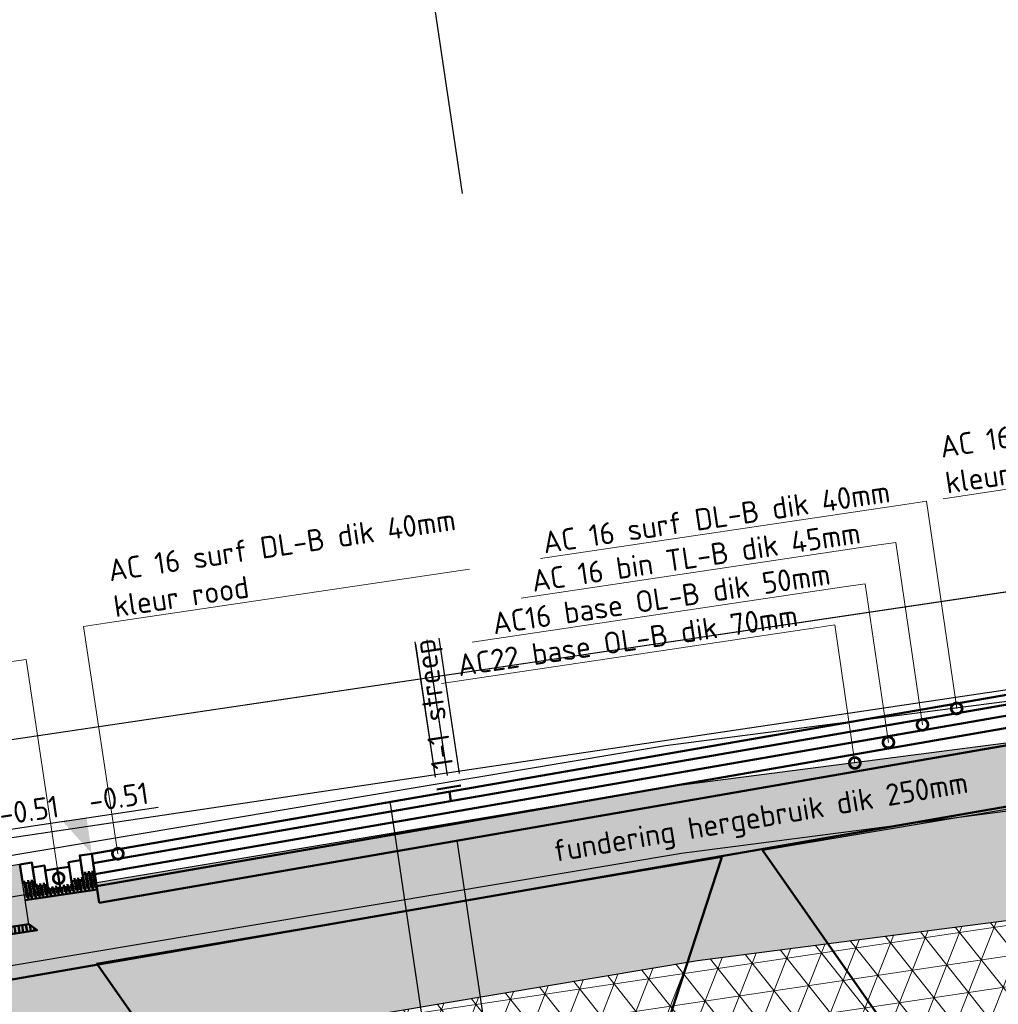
# Model space of a CAD drawing. Header units: metres. Extents: x 133846 to 269924, y 465764 to 933292.
# Tile 49 of 56: x 133859.72 to 133863.76, y 465880.77 to 465884.84. Entities that reach past the tile are written whole.
import ezdxf
from ezdxf import colors
from ezdxf.entities.mleader import LeaderData, LeaderLine
from ezdxf.math import Vec2, Vec3

# ---------------------------------------------------------------- set-up
doc = ezdxf.new("R2010")
doc.units = ezdxf.units.M
doc.linetypes.add('AL-NAP_LIJN', pattern=[15.25, 12, -1.5, 0.25, -1.5])
for name, color, linetype, lineweight in [('B-WE-GW-GROND-AD-50', 253, 'Continuous', 18), ('B-WE-MO-BODEM-AD-50', 253, 'Continuous', 18), ('B-WE-VH-VERHARDING-GD', 253, 'Continuous', 25), ('B-WE-VH-VERHARDING_FUNDERING-AD-50', 253, 'Continuous', 18), ('N-WE-GW-SLEUF-GD', 90, 'Continuous', 50), ('N-WE-KL-ET_LS_OV_LICHTMAST-S', 190, 'Continuous', 25), ('N-WE-VH-KANTOPSLUITING_OPSLUITBAND-SD', 150, 'Continuous', 25), ('N-WE-VH-VERHARDING-GD', 7, 'Continuous', 50), ('N-WE-VH-VERHARDING-T18', 10, 'Continuous', 18), ('X-XX-AL-NAP-GD', 7, 'AL-NAP_LIJN', 25), ('X-XX-AL-PEILMAAT-SD', 7, 'Continuous', 25)]:
    doc.layers.add(name, color=color, linetype=linetype, lineweight=lineweight)
doc.layers.add('X-XX-AL-HULPLIJN-GD', color=30, linetype='Continuous', lineweight=25, plot=False)
doc.styles.add('NLCS-ISO', font='NLCS-ISO.ttf')
doc.styles.add('NLCS-ISO-M50-T18', font='NLCS-ISO.ttf', dxfattribs={"height": 0.09000000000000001})
doc.dimstyles.new('NLCS-M50-T18-SCHRAP_L2_H2', dxfattribs={"dimscale": 0.05, "dimtxt": 2.5, "dimasz": 1.008, "dimexe": 2, "dimexo": 2, "dimgap": 0.7, "dimtad": 1, "dimzin": 0, "dimdsep": 46, "dimtxsty": 'NLCS-ISO-M50-T18', "dimblk": 'OBLIQUE', "dimcen": 0, "dimdle": 2, "dimclrd": 256, "dimclre": 256, "dimclrt": 10, "dimazin": 0, "dimtfac": 1, "dimtdec": 3, "dimtofl": 0, "dimtmove": 0, "dimatfit": 3, "dimldrblk": 'OBLIQUE', "dimfxl": 2, "dimfxlon": 1, "dimtfillclr": 256, "dimtolj": 1, "dimtzin": 0, "dimlwd": -1, "dimlwe": -1, "dimarcsym": 0})

# ---------------------------------------------------------------- blocks, each defined once
blk = doc.blocks.new('*U123')
blk.add_hatch(color=8).paths.add_polyline_path([(0.1499999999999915, -0.25), (-1.530808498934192e-17, -0.25), (1.530808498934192e-17, 3.749399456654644e-33), (0.1499999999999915, -1.836970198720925e-17)])
at = {"layer": 'N-WE-VH-VERHARDING-GD', "linetype": 'Continuous'}
h = blk.add_hatch(dxfattribs=at)
h.set_pattern_fill('ANSI31', color=256, scale=0.005, angle=45, style=0)
h.set_pattern_definition([(90, (89116.59644468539, 436374.8204160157), (-0.01587500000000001, 3.469446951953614e-18), [])])
h.paths.add_polyline_path([(0.1499999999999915, -0.25), (-2.329160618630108e-11, -0.2500000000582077), (-0.03000000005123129, -0.2800000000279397), (0.1799999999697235, -0.2800000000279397)])
at = {"flags": 128}
blk.add_lwpolyline([(0.1499999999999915, -0.25), (-1.530808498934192e-17, -0.25), (1.530808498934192e-17, 3.749399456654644e-33), (0.1499999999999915, -1.836970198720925e-17)], close=True, dxfattribs=at)
at = {"layer": 'N-WE-VH-VERHARDING-GD', "linetype": 'Continuous'}
for p, q in [((0.3499999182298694, -0.1499999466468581), (0.1499999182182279, -0.09999994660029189)), ((0.4499999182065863, -0.279999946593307), (0.3499999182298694, -0.1499999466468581)), ((0.1799999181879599, -0.2799999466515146), (0.4499999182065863, -0.279999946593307))]:
    blk.add_line(p, q, dxfattribs=at)
at = {"layer": 'N-WE-VH-VERHARDING-GD', "linetype": 'Continuous', "flags": 128}
blk.add_lwpolyline([(0.1499999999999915, -0.25), (-2.329160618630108e-11, -0.2500000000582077), (-0.03000000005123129, -0.2800000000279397), (0.1799999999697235, -0.2800000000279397)], close=True, dxfattribs=at)
blk = doc.blocks.new('_Oblique')
at = {"color": 0, "linetype": 'ByBlock', "lineweight": -2}
blk.add_line((-0.5, -0.5), (0.5, 0.5), dxfattribs=at)
blk = doc.blocks.new('*D334')
at = {"layer": 'Defpoints', "color": 0, "transparency": 16777216}
for p in [(-1.650000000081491, -0.01654545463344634), (-4.150000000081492, -0.07745454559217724), (-4.150000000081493, -3.094751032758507)]:
    blk.add_point(p, dxfattribs=at)
at = {"layer": 'N-WE-VH-VERHARDING-GD', "transparency": 16777216}
for p, q in [((-4.150000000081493, -2.994751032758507), (-4.150000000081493, -3.194751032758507)), ((-1.650000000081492, -2.994751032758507), (-1.650000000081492, -3.194751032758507)), ((-1.550000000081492, -3.094751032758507), (-4.250000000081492, -3.094751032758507))]:
    blk.add_line(p, q, dxfattribs=at)
at = {"layer": 'N-WE-VH-VERHARDING-GD', "transparency": 16777216, "xscale": 0.0504, "yscale": 0.0504, "zscale": 0.0504, "rotation": 180}
blk.add_blockref('_Oblique', (-4.150000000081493, -3.094751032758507), dxfattribs=at)
at = {"layer": 'N-WE-VH-VERHARDING-GD', "transparency": 16777216, "xscale": 0.0504, "yscale": 0.0504, "zscale": 0.0504}
blk.add_blockref('_Oblique', (-1.650000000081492, -3.094751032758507), dxfattribs=at)
at = {"layer": 'N-WE-VH-VERHARDING-GD', "color": 10, "transparency": 16777216, "insert": (-2.900000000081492, -2.939751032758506), "char_height": 0.09000000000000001, "attachment_point": 5, "style": 'NLCS-ISO-M50-T18', "bg_fill": 3, "box_fill_scale": 1.1, "bg_fill_color": 256, "bg_fill_true_color": 13158600, "bg_fill_transparency": 0}
blk.add_mtext('\\A1;rijbaan\\P2.50', dxfattribs=at)
blk = doc.blocks.new('*D335')
at = {"layer": 'Defpoints', "color": 0, "transparency": 16777216}
for p in [(-4.150000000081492, -0.07745454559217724), (-5.650000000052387, -0.1140000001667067), (-5.650000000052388, -3.094751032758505)]:
    blk.add_point(p, dxfattribs=at)
at = {"layer": 'N-WE-VH-VERHARDING-GD', "transparency": 16777216}
for p, q in [((-5.650000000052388, -2.994751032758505), (-5.650000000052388, -3.194751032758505)), ((-4.150000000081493, -2.994751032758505), (-4.150000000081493, -3.194751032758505)), ((-4.050000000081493, -3.094751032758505), (-5.750000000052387, -3.094751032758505))]:
    blk.add_line(p, q, dxfattribs=at)
at = {"layer": 'N-WE-VH-VERHARDING-GD', "transparency": 16777216, "xscale": 0.0504, "yscale": 0.0504, "zscale": 0.0504, "rotation": 180}
blk.add_blockref('_Oblique', (-5.650000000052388, -3.094751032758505), dxfattribs=at)
at = {"layer": 'N-WE-VH-VERHARDING-GD', "transparency": 16777216, "xscale": 0.0504, "yscale": 0.0504, "zscale": 0.0504}
blk.add_blockref('_Oblique', (-4.150000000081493, -3.094751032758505), dxfattribs=at)
at = {"layer": 'N-WE-VH-VERHARDING-GD', "color": 10, "transparency": 16777216, "insert": (-4.90000000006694, -2.939751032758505), "char_height": 0.09000000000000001, "attachment_point": 5, "style": 'NLCS-ISO-M50-T18', "bg_fill": 3, "box_fill_scale": 1.1, "bg_fill_color": 256, "bg_fill_true_color": 13158600, "bg_fill_transparency": 0}
blk.add_mtext('\\A1;rijstrook\\P1.50', dxfattribs=at)
blk = doc.blocks.new('_DotSmall')
at = {"color": 0, "linetype": 'ByBlock', "const_width": 0.5}
blk.add_lwpolyline([(-0.0625, 0, 1), (0.0625, 0, 1)], format="xyb", close=True, dxfattribs=at)
blk = doc.blocks.new('*D337')
at = {"layer": 'Defpoints', "color": 0, "transparency": 16777216}
for p in [(-5.949999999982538, -0.1140000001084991), (-5.650000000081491, -0.1140000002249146), (-5.949999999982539, -3.094751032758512)]:
    blk.add_point(p, dxfattribs=at)
at = {"layer": 'N-WE-VH-VERHARDING-GD', "transparency": 16777216}
for p, q in [((-5.949999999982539, -2.994751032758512), (-5.949999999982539, -3.194751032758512)), ((-5.650000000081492, -2.994751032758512), (-5.650000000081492, -3.194751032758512)), ((-5.550000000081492, -3.094751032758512), (-6.049999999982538, -3.094751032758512))]:
    blk.add_line(p, q, dxfattribs=at)
at = {"layer": 'N-WE-VH-VERHARDING-GD', "transparency": 16777216, "xscale": 0.0504, "yscale": 0.0504, "zscale": 0.0504, "rotation": 180}
blk.add_blockref('_Oblique', (-5.949999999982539, -3.094751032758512), dxfattribs=at)
at = {"layer": 'N-WE-VH-VERHARDING-GD', "transparency": 16777216, "xscale": 0.0504, "yscale": 0.0504, "zscale": 0.0504}
blk.add_blockref('_Oblique', (-5.650000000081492, -3.094751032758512), dxfattribs=at)
at = {"layer": 'N-WE-VH-VERHARDING-GD', "color": 10, "transparency": 16777216, "insert": (-5.800000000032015, -2.939751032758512), "char_height": 0.09000000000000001, "attachment_point": 5, "style": 'NLCS-ISO-M50-T18', "bg_fill": 3, "box_fill_scale": 1.1, "bg_fill_color": 256, "bg_fill_true_color": 13158600, "bg_fill_transparency": 0}
blk.add_mtext('\\A1;molgoot\\P0.30', dxfattribs=at)
blk = doc.blocks.new('SAL-PEILMAAT_INFRACAD_H01-SOD')
blk.add_line((-2, 3), (6, 3))
blk.add_solid([(-2, 3), (0, 3), (0, 0)])
at = {"style": 'NLCS-ISO'}
blk.add_attdef('...', (0.3999999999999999, 3.399999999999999), '', height=1.8, dxfattribs=at)
blk = doc.blocks.new('dwarsprofiel Muyeveld 50km')
at = {"layer": 'N-WE-VH-VERHARDING-GD', "linetype": 'Continuous'}
h = blk.add_hatch(dxfattribs=at)
h.set_pattern_fill('ANSI31', color=256, scale=0.1, angle=36.54723268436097, style=0)
h.set_pattern_definition([(90, (90742.28864632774, 436974.9557135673), (-0.015875, 8.673617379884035e-19), [])])
h.paths.add_polyline_path([(-5.650000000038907, -0.2639999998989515), (-5.65000000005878, -0.1940000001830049), (-5.700000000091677, -0.1940000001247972), (-5.700000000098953, -0.2140000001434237), (-5.750000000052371, -0.2140000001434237), (-5.750000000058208, -0.234068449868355), (-5.800000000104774, -0.2340684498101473), (-5.850000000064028, -0.2340684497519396), (-5.850000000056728, -0.214000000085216), (-5.900000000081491, -0.2140000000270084), (-5.900000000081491, -0.1940000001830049), (-5.949999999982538, -0.1940000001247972), (-5.949999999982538, -0.2640000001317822)])
at = {"layer": 'N-WE-VH-VERHARDING-GD'}
for points in [[(-0.1500000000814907, 0.01999999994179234), (-5.650000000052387, -0.1140000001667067)], [(-0.1500000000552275, -0.02001187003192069), (-5.65000000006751, -0.1540118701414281)], [(-0.1500000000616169, -0.0650252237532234), (-5.650000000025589, -0.1990252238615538)], [(-4.100000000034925, -0.05968644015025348), (-4.200000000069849, -0.06157734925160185)], [(-4.150000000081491, -0.1174664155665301), (-4.150000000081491, -0.07745454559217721)], [(-5.649999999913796, -0.3190608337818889), (-5.650000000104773, -0.1140000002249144)], [(-0.1500000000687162, -0.1150400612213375), (-5.649999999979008, -0.24904006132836)], [(-5.750000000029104, -0.1340000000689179), (-5.750000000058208, -0.234068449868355), (-5.800000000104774, -0.2340684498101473)], [(-5.800000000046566, -0.1540684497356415), (-5.75, -0.1540684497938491)], [(-5.750000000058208, -0.2140000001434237), (-5.700000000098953, -0.2140000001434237), (-5.700000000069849, -0.1340000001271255), (-5.750000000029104, -0.1340000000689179)], [(-0.1500000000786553, -0.1850608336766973), (-5.649999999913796, -0.3190608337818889)], [(0.2999999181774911, -0.2599999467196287), (0.2999999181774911, -0.4241713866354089), (-6.399999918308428, -0.5874077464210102), (-6.399999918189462, -0.393999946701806)]]:
    blk.add_lwpolyline(points, dxfattribs=at)
for points in [[(-5.950000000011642, -0.1140000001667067), (-5.900000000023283, -0.1140000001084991), (-5.899999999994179, -0.1940000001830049), (-5.950000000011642, -0.1940000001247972)], [(-5.650000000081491, -0.1140000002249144), (-5.700000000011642, -0.1140000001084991), (-5.700000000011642, -0.1940000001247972), (-5.649999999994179, -0.1940000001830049)], [(-5.900000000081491, -0.1340000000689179), (-5.850000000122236, -0.1339999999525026), (-5.850000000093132, -0.214000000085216), (-5.900000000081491, -0.2140000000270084)], [(-5.850000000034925, -0.1540684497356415), (-5.800000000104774, -0.1540684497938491), (-5.800000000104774, -0.2340684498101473), (-5.850000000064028, -0.2340684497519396)]]:
    blk.add_lwpolyline(points, close=True, dxfattribs=at)
at = {"layer": 'X-XX-AL-HULPLIJN-GD'}
for points in [[(-4.200000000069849, 0.5459858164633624), (-4.200000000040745, -0.01000000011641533)], [(-4.150000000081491, 0.5459858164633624), (-4.150000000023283, -0.01000000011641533)], [(-4.100000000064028, 0.5459858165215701), (-4.100000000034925, -0.01000000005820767)], [(-0.1500000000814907, 0.3999999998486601), (-7.316134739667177, 0.3999999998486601)], [(-0.1500000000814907, -1.164153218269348e-10), (-7.316134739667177, -1.746229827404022e-10)], [(-4.400000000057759, -0.08036363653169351), (-4.400000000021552, -1.430363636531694)], [(-4.150000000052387, -0.2806730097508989), (-4.149999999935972, -4.621240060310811)]]:
    blk.add_lwpolyline(points, dxfattribs=at)
at = {"layer": 'N-WE-VH-KANTOPSLUITING_OPSLUITBAND-SD', "xscale": -1}
blk.add_blockref('*U123', (-5.949999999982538, -0.1140000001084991), dxfattribs=at)
at = {"layer": 'N-WE-VH-VERHARDING-GD'}
dim = blk.add_linear_dim(base=(-4.150000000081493, -3.094751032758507), p1=(-1.650000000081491, -0.01654545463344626), p2=(-4.150000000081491, -0.07745454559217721), angle=180, text='rijbaan\\P<>', dimstyle='NLCS-M50-T18-SCHRAP_L2_H2', override={"dimtfill": 1}, dxfattribs=at)
dim.commit()
dim.dimension.update_dxf_attribs({"geometry": '*D334', "text_midpoint": (-2.900000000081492, -2.939751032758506)})
at = {"layer": 'N-WE-VH-VERHARDING-T18'}
ml = blk.add_multileader_mtext('Standard', dxfattribs=at)
ml.set_content('molgoot 6 strekken straatbakstenen\\Pwaalformaat hardsteen kleur\\Pstelpecie dik 50mm', color=256, style='NLCS-ISO-M50-T18')
ml.set_leader_properties(color=256, linetype='ByLayer', lineweight=-1)
ml.set_arrow_properties(name='DOTSMALL')
ml.build(insert=Vec2(0, 0))
ml.multileader.update_dxf_attribs({"text_left_attachment_type": 5, "text_right_attachment_type": 5, "dogleg_length": 0.09000000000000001, "arrow_head_size": 0.09})
ctx = ml.context
ctx.base_point, ctx.char_height, ctx.arrow_head_size, ctx.landing_gap_size, ctx.plane_origin = Vec3(-8.005000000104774, 0.7197614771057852), 0.09000000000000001, 0.09, 0.04500000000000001, Vec3(-3.802756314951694, -0.1098402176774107)
ctx.left_attachment, ctx.right_attachment = 5, 5
notes = []
notes.append((ctx, [(0, (1, 1, 0), (-5.800000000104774, 0.7197614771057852), (-1, 0), 0.09000000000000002, [(0, [(-5.80000000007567, -0.1940684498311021)], 0, [])])]))
ctx.mtext.insert, ctx.mtext.width, ctx.mtext.flow_direction = Vec3(-7.960000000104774, 1.136761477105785), 2.0349, 5
ctx.mtext.has_bg_fill, ctx.mtext.bg_color, ctx.mtext.bg_scale_factor, ctx.mtext.bg_transparency, ctx.mtext.use_window_bg_color = 1, -1027028792, 1.5, 0, 1
for ctx, leaders in notes:
    for number, flags, end, landing, length, lines in leaders:
        leader = LeaderData()
        leader.index, (leader.has_last_leader_line, leader.has_dogleg_vector, leader.attachment_direction) = number, flags
        leader.last_leader_point, leader.dogleg_vector, leader.dogleg_length = Vec3(end), Vec3(landing), length
        for number, points, colour, breaks in lines:
            line = LeaderLine()
            line.index, line.vertices, line.color, line.breaks = number, Vec3.list(points), colors.encode_raw_color(colour), breaks
            leader.lines.append(line)
        ctx.leaders.append(leader)
at = {"layer": 'N-WE-VH-VERHARDING-T18', "insert": (-2.8937631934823, -0.3818677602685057), "char_height": 0.09, "attachment_point": 5, "rotation": 1.0832820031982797, "style": 'NLCS-ISO-M50-T18'}
blk.add_mtext_dynamic_manual_height_columns('fundering hergebruik dik 250mm', width=2.079466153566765, gutter_width=0.45, heights=[0], dxfattribs=at)
at = {"layer": 'N-WE-VH-VERHARDING-GD'}
dim = blk.add_linear_dim(base=(-5.650000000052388, -3.094751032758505), p1=(-4.150000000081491, -0.07745454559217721), p2=(-5.650000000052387, -0.1140000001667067), angle=180, text='rijstrook\\P<>', dimstyle='NLCS-M50-T18-SCHRAP_L2_H2', override={"dimtfill": 1}, dxfattribs=at)
dim.commit()
dim.dimension.update_dxf_attribs({"geometry": '*D335', "text_midpoint": (-4.90000000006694, -2.939751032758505)})
at = {"layer": 'N-WE-VH-VERHARDING-T18'}
ml = blk.add_multileader_mtext('Standard', dxfattribs=at)
ml.set_content('AC 16 surf DL-B dik 40mm\\Pkleur rood', color=256, style='NLCS-ISO-M50-T18')
ml.set_leader_properties(color=256, linetype='ByLayer', lineweight=-1)
ml.set_arrow_properties(name='DOTSMALL')
ml.build(insert=Vec2(0, 0))
ml.multileader.update_dxf_attribs({"text_left_attachment_type": 5, "text_right_attachment_type": 5, "dogleg_length": 0.09000000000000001, "arrow_head_size": 0.09})
ctx = ml.context
ctx.base_point, ctx.char_height, ctx.arrow_head_size, ctx.landing_gap_size, ctx.plane_origin, ctx.plane_x_axis, ctx.plane_y_axis = Vec3(-1.980400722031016, 0.8197578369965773), 0.09000000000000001, 0.09, 0.04500000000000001, Vec3(-0.2446958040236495, -0.3073323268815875), Vec3(1, 1.942890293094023e-16), Vec3(-1.942890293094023e-16, 1)
ctx.left_attachment, ctx.right_attachment = 5, 5
notes = []
notes.append((ctx, [(0, (1, 1, 0), (-0.3424007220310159, 0.8197578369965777), (-1, -1.927470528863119e-16), 0.09000000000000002, [(0, [(-0.3442865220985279, -1.179934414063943e-10)], 0, [])])]))
ctx.mtext.insert, ctx.mtext.text_direction, ctx.mtext.rotation, ctx.mtext.flow_direction = Vec3(-1.935400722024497, 1.077757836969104), Vec3(1, 1.942890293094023e-16), 1.942890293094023e-16, 5
ml = blk.add_multileader_mtext('Standard', dxfattribs=at)
ml.set_content('AC 16 surf DL-B dik 40mm', color=256, style='NLCS-ISO-M50-T18')
ml.set_leader_properties(color=256, linetype='ByLayer', lineweight=-1)
ml.set_arrow_properties(name='DOTSMALL')
ml.build(insert=Vec2(0, 0))
ml.multileader.update_dxf_attribs({"text_left_attachment_type": 5, "text_right_attachment_type": 5, "dogleg_length": 0.09000000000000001, "arrow_head_size": 0.09})
ctx = ml.context
ctx.base_point, ctx.char_height, ctx.arrow_head_size, ctx.landing_gap_size, ctx.plane_origin, ctx.plane_x_axis, ctx.plane_y_axis = Vec3(-3.662304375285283, 0.819757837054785), 0.09000000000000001, 0.09, 0.04500000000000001, Vec3(-1.926599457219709, -0.3073323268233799), Vec3(1, 1.942890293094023e-16), Vec3(-1.942890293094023e-16, 1)
ctx.left_attachment, ctx.right_attachment = 5, 5
notes.append((ctx, [(0, (1, 1, 0), (-2.024304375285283, 0.8197578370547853), (-1, -1.927470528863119e-16), 0.09000000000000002, [(0, [(-2.0262619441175, -0.04572443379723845)], 0, [])])]))
ctx.mtext.insert, ctx.mtext.text_direction, ctx.mtext.rotation, ctx.mtext.flow_direction = Vec3(-3.61730437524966, 0.9277578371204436), Vec3(1, 1.942890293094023e-16), 1.942890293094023e-16, 5
ml = blk.add_multileader_mtext('Standard', dxfattribs=at)
ml.set_content('AC 16 bin TL-B dik 45mm', color=256, style='NLCS-ISO-M50-T18')
ml.set_leader_properties(color=256, linetype='ByLayer', lineweight=-1)
ml.set_arrow_properties(name='DOTSMALL')
ml.build(insert=Vec2(0, 0))
ml.multileader.update_dxf_attribs({"text_left_attachment_type": 5, "text_right_attachment_type": 5, "dogleg_length": 0.09000000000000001, "arrow_head_size": 0.09})
ctx = ml.context
ctx.base_point, ctx.char_height, ctx.arrow_head_size, ctx.landing_gap_size, ctx.plane_origin, ctx.plane_x_axis, ctx.plane_y_axis = Vec3(-3.731304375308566, 0.6697578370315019), 0.09000000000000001, 0.09, 0.04500000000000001, Vec3(-2.076599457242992, -0.4573323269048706), Vec3(1, 1.942890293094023e-16), Vec3(-1.942890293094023e-16, 1)
ctx.left_attachment, ctx.right_attachment = 5, 5
notes.append((ctx, [(0, (1, 1, 0), (-2.174304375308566, 0.6697578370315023), (-1, -1.927470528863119e-16), 0.09000000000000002, [(0, [(-2.176052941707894, -0.09188724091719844)], 0, [])])]))
ctx.mtext.insert, ctx.mtext.text_direction, ctx.mtext.rotation, ctx.mtext.flow_direction = Vec3(-3.686304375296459, 0.7777578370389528), Vec3(1, 1.942890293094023e-16), 1.942890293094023e-16, 5
ml = blk.add_multileader_mtext('Standard', dxfattribs=at)
ml.set_content('AC16 base OL-B dik 50mm', color=256, style='NLCS-ISO-M50-T18')
ml.set_leader_properties(color=256, linetype='ByLayer', lineweight=-1)
ml.set_arrow_properties(name='DOTSMALL')
ml.build(insert=Vec2(0, 0))
ml.multileader.update_dxf_attribs({"text_left_attachment_type": 5, "text_right_attachment_type": 5, "dogleg_length": 0.09000000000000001, "arrow_head_size": 0.09})
ctx = ml.context
ctx.base_point, ctx.char_height, ctx.arrow_head_size, ctx.landing_gap_size, ctx.plane_origin, ctx.plane_x_axis, ctx.plane_y_axis = Vec3(-3.917304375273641, 0.5197578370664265), 0.09000000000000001, 0.09, 0.04500000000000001, Vec3(-2.226599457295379, -0.6073323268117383), Vec3(1, 1.942890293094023e-16), Vec3(-1.942890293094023e-16, 1)
ctx.left_attachment, ctx.right_attachment = 5, 5
notes.append((ctx, [(0, (1, 1, 0), (-2.324304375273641, 0.5197578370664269), (-1, -1.927470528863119e-16), 0.09000000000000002, [(0, [(-2.32588246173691, -0.1430524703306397)], 0, [])])]))
ctx.mtext.insert, ctx.mtext.text_direction, ctx.mtext.rotation, ctx.mtext.flow_direction = Vec3(-3.872304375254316, 0.6277578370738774), Vec3(1, 1.942890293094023e-16), 1.942890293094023e-16, 5
for ctx, leaders in notes:
    for number, flags, end, landing, length, lines in leaders:
        leader = LeaderData()
        leader.index, (leader.has_last_leader_line, leader.has_dogleg_vector, leader.attachment_direction) = number, flags
        leader.last_leader_point, leader.dogleg_vector, leader.dogleg_length = Vec3(end), Vec3(landing), length
        for number, points, colour, breaks in lines:
            line = LeaderLine()
            line.index, line.vertices, line.color, line.breaks = number, Vec3.list(points), colors.encode_raw_color(colour), breaks
            leader.lines.append(line)
        ctx.leaders.append(leader)
at = {"layer": 'N-WE-VH-VERHARDING-GD'}
blk.add_lwpolyline([(-5.950000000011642, -0.2640000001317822), (-5.649999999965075, -0.2639999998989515)], dxfattribs=at)
at = {"layer": 'N-WE-VH-VERHARDING-T18'}
ml = blk.add_multileader_mtext('Standard', dxfattribs=at)
ml.set_content('AC22 base OL-B dik 70mm', color=256, style='NLCS-ISO-M50-T18')
ml.set_leader_properties(color=256, linetype='ByLayer', lineweight=-1)
ml.set_arrow_properties(name='DOTSMALL')
ml.build(insert=Vec2(0, 0))
ml.multileader.update_dxf_attribs({"text_left_attachment_type": 5, "text_right_attachment_type": 5, "dogleg_length": 0.09000000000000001, "arrow_head_size": 0.09})
ctx = ml.context
ctx.base_point, ctx.char_height, ctx.arrow_head_size, ctx.landing_gap_size, ctx.plane_origin, ctx.plane_x_axis, ctx.plane_y_axis = Vec3(-4.085304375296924, 0.3697578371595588), 0.09000000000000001, 0.09, 0.04500000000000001, Vec3(-2.37659945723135, -0.7573323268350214), Vec3(1, 1.942890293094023e-16), Vec3(-1.942890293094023e-16, 1)
ctx.left_attachment, ctx.right_attachment = 5, 5
notes = []
notes.append((ctx, [(0, (1, 1, 0), (-2.474304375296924, 0.3697578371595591), (-1, -1.927470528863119e-16), 0.09000000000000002, [(0, [(-2.475882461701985, -0.2067277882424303)], 0, [])])]))
ctx.mtext.insert, ctx.mtext.text_direction, ctx.mtext.rotation, ctx.mtext.flow_direction = Vec3(-4.040304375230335, 0.477757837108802), Vec3(1, 1.942890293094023e-16), 1.942890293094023e-16, 5
for ctx, leaders in notes:
    for number, flags, end, landing, length, lines in leaders:
        leader = LeaderData()
        leader.index, (leader.has_last_leader_line, leader.has_dogleg_vector, leader.attachment_direction) = number, flags
        leader.last_leader_point, leader.dogleg_vector, leader.dogleg_length = Vec3(end), Vec3(landing), length
        for number, points, colour, breaks in lines:
            line = LeaderLine()
            line.index, line.vertices, line.color, line.breaks = number, Vec3.list(points), colors.encode_raw_color(colour), breaks
            leader.lines.append(line)
        ctx.leaders.append(leader)
ml = blk.add_multileader_mtext('Standard', dxfattribs=at)
ml.set_content('AC 16 surf DL-B dik 40mm\\Pkleur rood', color=256, style='NLCS-ISO-M50-T18')
ml.set_leader_properties(color=256, linetype='ByLayer', lineweight=-1)
ml.set_arrow_properties(name='DOTSMALL')
ml.build(insert=Vec2(0, 0))
ml.multileader.update_dxf_attribs({"text_left_attachment_type": 5, "text_right_attachment_type": 5, "dogleg_length": 0.09000000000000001, "arrow_head_size": 0.09})
ctx = ml.context
ctx.base_point, ctx.char_height, ctx.arrow_head_size, ctx.landing_gap_size, ctx.plane_origin, ctx.plane_x_axis, ctx.plane_y_axis = Vec3(-5.455119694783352, 0.8197578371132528), 0.09000000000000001, 0.09, 0.04500000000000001, Vec3(-5.642824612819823, -0.3073323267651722), Vec3(1, 2.886468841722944e-12), Vec3(-2.886468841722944e-12, 1)
ctx.left_attachment, ctx.right_attachment = 5, 5
notes = []
notes.append((ctx, [(0, (1, 1, 0), (-5.545119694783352, 0.819757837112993), (1, 2.886502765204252e-12), 0.09000000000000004, [(0, [(-5.543159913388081, -0.1300813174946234)], 0, [])])]))
ctx.mtext.insert, ctx.mtext.text_direction, ctx.mtext.rotation, ctx.mtext.flow_direction = Vec3(-5.410119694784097, 1.077757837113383), Vec3(1, 2.886468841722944e-12), 2.886468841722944e-12, 5
ctx.mtext.has_bg_fill, ctx.mtext.bg_color, ctx.mtext.bg_scale_factor, ctx.mtext.bg_transparency, ctx.mtext.use_window_bg_color = 1, -1027028792, 1.5, 0, 1
for ctx, leaders in notes:
    for number, flags, end, landing, length, lines in leaders:
        leader = LeaderData()
        leader.index, (leader.has_last_leader_line, leader.has_dogleg_vector, leader.attachment_direction) = number, flags
        leader.last_leader_point, leader.dogleg_vector, leader.dogleg_length = Vec3(end), Vec3(landing), length
        for number, points, colour, breaks in lines:
            line = LeaderLine()
            line.index, line.vertices, line.color, line.breaks = number, Vec3.list(points), colors.encode_raw_color(colour), breaks
            leader.lines.append(line)
        ctx.leaders.append(leader)
at = {"layer": 'N-WE-VH-VERHARDING-T18', "insert": (-4.150000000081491, 0.2900000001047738), "char_height": 0.09, "attachment_point": 5, "rotation": 90.0000000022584, "style": 'NLCS-ISO-M50-T18'}
blk.add_mtext_dynamic_manual_height_columns('1-1 streep', width=2.613124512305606, gutter_width=0.45, heights=[0], dxfattribs=at)
at = {"layer": 'N-WE-VH-VERHARDING-GD'}
dim = blk.add_linear_dim(base=(-5.949999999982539, -3.094751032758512), p1=(-5.650000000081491, -0.1140000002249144), p2=(-5.949999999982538, -0.1140000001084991), angle=180, text='molgoot\\P<>', dimstyle='NLCS-M50-T18-SCHRAP_L2_H2', override={"dimtfill": 1}, dxfattribs=at)
dim.commit()
dim.dimension.update_dxf_attribs({"geometry": '*D337', "text_midpoint": (-5.800000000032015, -3.094751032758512), "dimtype": 160})

msp = doc.modelspace()

# ---------------------------------------------------------------- hatches: boundary and pattern name
at = {"layer": 'B-WE-GW-GROND-AD-50'}
h = msp.add_hatch(dxfattribs=at)
h.set_pattern_fill('AGW-GROND_TEELAARDE-SO', color=256, scale=0.05, angle=-1.113194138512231e-14, pattern_type=2)
h.set_pattern_definition([(98.45276731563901, (134750.0194274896, 465501.4895357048), (-0.04945686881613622, -0.007349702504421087), [])])
edge = h.paths.add_edge_path()
edge.add_line((133859.2300054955, 465881.1361423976), (133859.2018977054, 465881.3038026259))
edge.add_line((133859.2018977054, 465881.3038026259), (133858.6637519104, 465881.1833904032))
edge.add_line((133858.6637519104, 465881.1833904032), (133858.7647853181, 465880.5035266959))
edge.add_line((133858.7647853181, 465880.5035266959), (133858.99186254, 465880.8123108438))
edge.add_line((133858.99186254, 465880.8123108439), (133859.1214816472, 465880.9885694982))
edge.add_arc((133859.1192233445, 465881.0084415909), 0.01999999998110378, 188.4527673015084, 276.4833877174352, ccw=False)
edge.add_arc((133859.1192233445, 465881.008441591), 0.02000000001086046, 10.855721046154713, 188.4527676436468, ccw=False)
edge.add_line((133859.1388654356, 465881.0122083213), (133859.2300054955, 465881.1361423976))
h.paths.add_polyline_path([(133867.3078950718, 465882.60951952), (133865.6113388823, 465882.2574614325), (133865.5916040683, 465882.2533661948), (133865.6134656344, 465882.0847777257), (133865.9354858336, 465881.8441910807), (133866.4530182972, 465881.457533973), (133867.4569191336, 465881.6067219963)])
edge = h.paths.add_edge_path(flags=16)
edge.add_arc((133866.7355129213, 465882.0391874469), 0.02000000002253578, 8.452767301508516, 188.4527673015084, ccw=False)
edge.add_arc((133866.7750784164, 465882.0450672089), 0.02000000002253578, 8.452767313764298, 188.4527673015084, ccw=False)
edge.add_arc((133866.7750784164, 465882.0450672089), 0.02000000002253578, -171.5472326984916, 8.452767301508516, ccw=False)
edge.add_arc((133866.7355129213, 465882.0391874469), 0.0199999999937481, -171.5472326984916, 8.452767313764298, ccw=False)
edge = h.paths.add_edge_path(flags=16)
edge.add_arc((133866.4713857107, 465881.9797163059), 0.0625, -1.113194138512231e-14, 360)
edge = h.paths.add_edge_path(flags=16)
edge.add_arc((133867.0645928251, 465881.8656754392), 0.02000000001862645, -1.113194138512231e-14, 360)
edge = h.paths.add_edge_path(flags=16)
edge.add_arc((133866.5130946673, 465882.1072324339), 0.02000000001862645, -1.113194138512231e-14, 360)
edge = h.paths.add_edge_path(flags=16)
edge.add_arc((133867.1161931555, 465881.9946615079), 0.01999999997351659, 68.45276718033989, 188.4527674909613, ccw=False)
edge.add_arc((133867.135975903, 465881.9976013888), 0.0199999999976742, 8.452767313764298, 128.4527673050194, ccw=False)
edge.add_arc((133867.135975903, 465881.9976013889), 0.0200000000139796, -111.54723254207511, 8.452767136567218, ccw=False)
edge.add_arc((133867.1161931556, 465881.9946615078), 0.01999999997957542, 188.4527673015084, 308.4527672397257, ccw=False)
edge = h.paths.add_edge_path(flags=16)
edge.add_arc((133866.3157883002, 465881.7341772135), 0.02000000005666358, 8.4527674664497, 38.452767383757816, ccw=False)
edge.add_arc((133866.3157883, 465881.7341772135), 0.0200000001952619, -21.5472325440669, 8.452767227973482, ccw=False)
edge.add_arc((133866.3187281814, 465881.7143944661), 0.01999999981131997, 8.452767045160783, 38.4527673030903, ccw=False)
edge.add_arc((133866.3187281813, 465881.714394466), 0.0199999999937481, -171.54723268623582, 8.452767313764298, ccw=False)
edge.add_arc((133866.3187281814, 465881.714394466), 0.0200000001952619, 158.4527674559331, 188.4527672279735, ccw=False)
edge.add_arc((133866.3157883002, 465881.7341772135), 0.01999999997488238, 188.4527673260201, 218.4527673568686, ccw=False)
edge.add_arc((133866.3157883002, 465881.7341772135), 0.01999999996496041, 158.452767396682, 188.4527673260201, ccw=False)
edge.add_arc((133866.3128484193, 465881.753959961), 0.02000000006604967, 188.4527672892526, 218.4527671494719, ccw=False)
edge.add_arc((133866.3128484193, 465881.753959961), 0.0199999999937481, 8.452767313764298, 188.4527673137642, ccw=False)
edge.add_arc((133866.3128484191, 465881.7539599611), 0.02000000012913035, -21.547232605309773, 8.452767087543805, ccw=False)
at = {"layer": 'B-WE-MO-BODEM-AD-50'}
h = msp.add_hatch(dxfattribs=at)
h.set_pattern_fill('AMO-BODEM_ZAND-SO', color=256, scale=0.05, angle=8.452767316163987, pattern_type=2)
h.set_pattern_definition([(45.95276731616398, (70385.28167078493, -15202.88222417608), (-0.01727703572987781, 0.09483168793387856), [0, -0.07600000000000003, 0, -0.08500000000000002, 0, -0.08125000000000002]), (15.95276731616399, (70385.28167078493, -15202.88222417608), (0.06678568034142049, 0.1525818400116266), [0, -0.04099999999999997, 0, -0.06849999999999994, 0, -0.02624999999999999]), (335.9527673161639, (70385.22083883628, -15202.89126431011), (0.1539741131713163, 0.02316789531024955), [0, -0.025, 0, -0.09, 0, -0.1175]), (325.952767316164, (70385.22083883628, -15202.89126431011), (0.1422229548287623, 0.06550122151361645), [0, -0.0125, 0, -0.05899999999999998, 0, -0.06749999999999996])])
h.paths.add_polyline_path([(133862.5202487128, 465880.9475554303), (133866.4530182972, 465881.457533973), (133865.9354858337, 465881.8441910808), (133862.4540899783, 465881.3927440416), (133858.99186254, 465880.8123108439), (133858.7647853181, 465880.5035266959), (133858.7916914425, 465880.3224727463)])
h = msp.add_hatch(dxfattribs=at)
h.set_pattern_fill('AVH-FUNDERING_EPS-SO', color=256, scale=0.025, angle=-1.113194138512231e-14, pattern_type=2)
h.set_pattern_definition([(8.452767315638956, (134750.0194274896, 465501.4895357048), (-0.01837425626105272, 0.1236421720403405), []), (68.45276731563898, (134750.0194274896, 465501.4895357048), (-0.1162643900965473, 0.04590851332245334), []), (128.452767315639, (134750.0194274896, 465501.4895357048), (-0.0978901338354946, -0.07773365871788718), [])])
h.paths.add_polyline_path([(133862.5202487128, 465880.9475554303), (133858.7916914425, 465880.3224727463), (133858.9607941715, 465879.1633297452), (133860.7300921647, 465879.2332913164), (133861.7515611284, 465879.3640867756), (133863.6658276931, 465879.4891661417), (133865.6887196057, 465880.0769261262), (133867.5856694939, 465880.7403481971), (133867.4569191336, 465881.6067219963), (133866.4530182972, 465881.457533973)])
at = {"layer": 'B-WE-VH-VERHARDING_FUNDERING-AD-50'}
h = msp.add_hatch(dxfattribs=at)
h.set_pattern_fill('AVH-FUNDERING_02-SO', color=256, scale=0.25, angle=8.452767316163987, pattern_type=2)
h.set_pattern_definition([(8.452767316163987, (133718.6573863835, 465863.9278980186), (0.2105358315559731, 0.2840328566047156), [0.03125, -0.21875]), (98.45276731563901, (133718.6573863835, 465863.9278980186), (-0.2840328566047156, 0.2105358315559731), [0.03125, -0.21875]), (143.4527673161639, (133718.6882969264, 465863.9324915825), (-0.2472843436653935, -0.03674851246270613), [0.044194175, -0.309359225]), (8.452767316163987, (133718.6676258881, 465864.0715890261), (0.2105358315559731, 0.2840328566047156), [0.03125, -0.21875]), (53.45276731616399, (133718.6853779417, 465864.0584305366), (-0.03674851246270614, 0.2472843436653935), [0.022097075, -0.3314563]), (143.4527673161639, (133718.6853779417, 465864.0584305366), (-0.2472843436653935, -0.03674851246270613), [0.022097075, -0.3314563]), (8.452767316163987, (133718.751170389, 465864.1471908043), (0.2105358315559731, 0.2840328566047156), [0.044194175, -0.205805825]), (53.45276731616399, (133718.751170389, 465864.1471908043), (-0.03674851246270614, 0.2472843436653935), [0.03125, -0.3223034]), (143.4527673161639, (133718.7948844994, 465864.1536870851), (-0.2472843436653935, -0.03674851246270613), [0.03125, -0.3223034]), (98.45276731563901, (133718.8182072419, 465864.0149837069), (-0.2840328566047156, 0.2105358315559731), [0.03125, -0.21875]), (53.45276731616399, (133718.8182072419, 465864.0149837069), (-0.03674851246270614, 0.2472843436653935), [0.022097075, -0.3314563]), (143.4527673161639, (133718.8313657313, 465864.0327357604), (-0.2472843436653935, -0.03674851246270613), [0.022097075, -0.3314563]), (8.452767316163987, (133718.6791097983, 465863.9943126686), (0.2105358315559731, 0.2840328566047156), [0.015625, -0.209375]), (8.452767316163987, (133718.8553859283, 465864.083695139), (0.2105358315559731, 0.2840328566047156), [0.015625, -0.209375]), (98.45276731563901, (133718.7735160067, 465864.1031217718), (-0.2840328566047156, 0.2105358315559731), [0.015625, -0.209375]), (143.4527673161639, (133718.825097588, 465863.9686178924), (-0.2472843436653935, -0.03674851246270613), [0.022097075, -0.3314563]), (143.4527673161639, (133718.6916460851, 465864.1225484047), (-0.2472843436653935, -0.03674851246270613), [0.022097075, -0.3314563]), (53.45276731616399, (133718.7612428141, 465864.0262640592), (-0.03674851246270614, 0.2472843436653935), [0.022097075, -0.3314563]), (98.45276731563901, (133718.7377968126, 465863.9714408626), (-0.2840328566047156, 0.2105358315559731), [0.00390625, -0.24609375]), (98.45276731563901, (133718.7338849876, 465864.0774865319), (-0.2840328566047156, 0.2105358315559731), [0.00390625, -0.24609375]), (98.45276731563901, (133718.8434833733, 465864.1372143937), (-0.2840328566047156, 0.2105358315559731), [0.00390625, -0.24609375]), (98.45276731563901, (133718.8668698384, 465864.0064187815), (-0.2840328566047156, 0.2105358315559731), [0.00390625, -0.24609375])])
h.paths.add_polyline_path([(133862.4129245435, 465881.6697502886), (133860.0456086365, 465881.2728760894), (133859.8523896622, 465881.2404834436), (133859.2300054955, 465881.1361423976), (133858.99186254, 465880.8123108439), (133862.4540899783, 465881.3927440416), (133865.9354858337, 465881.8441910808), (133865.6218150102, 465882.0785397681), (133865.439752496, 465882.0514837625), (133865.4485828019, 465882.063396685)])
at = {"layer": 'N-WE-VH-VERHARDING-GD', "linetype": 'Continuous'}
h = msp.add_hatch(dxfattribs=at)
h.set_pattern_fill('ANSI31', color=256, scale=0.1, angle=44.99999999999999, style=0)
h.set_pattern_definition([(98.45276731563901, (159389.4579796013, 911449.1814348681), (-0.01570255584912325, -0.002333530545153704), [])])
h.paths.add_polyline_path([(133860.0373742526, 465881.252050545), (133860.0270846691, 465881.3212901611), (133859.9776278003, 465881.3139404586), (133859.9805676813, 465881.2941577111), (133859.9311108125, 465881.2868080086), (133859.9340607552, 465881.2669575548), (133859.8846038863, 465881.2596078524), (133859.8351470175, 465881.25225815), (133859.8321970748, 465881.2721086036), (133859.782740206, 465881.2647589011), (133859.779800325, 465881.2845416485), (133859.7303434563, 465881.2771919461), (133859.7406330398, 465881.2079523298)])

# ---------------------------------------------------------------- linework, layer by layer
at = {"layer": 'B-WE-VH-VERHARDING-GD'}
for points in [[(133859.2018977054, 465881.3038026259), (133862.3879312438, 465881.8379326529), (133865.5916040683, 465882.2533661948)], [(133859.2300054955, 465881.1361423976), (133862.4129245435, 465881.6697502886), (133865.6134656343, 465882.0847777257)], [(133858.99186254, 465880.8123108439), (133862.4540899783, 465881.3927440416), (133865.9354858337, 465881.8441910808)]]:
    msp.add_lwpolyline(points, dxfattribs=at)
at = {"layer": 'N-WE-GW-SLEUF-GD'}
for p, q in [((133862.7881720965, 465881.4048547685), (133863.9961022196, 465879.6808931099)), ((133862.0162397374, 465879.5282065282), (133862.6208758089, 465881.376750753)), ((133860.0365846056, 465880.9387110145), (133861.1183750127, 465879.3947763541))]:
    msp.add_line(p, q, dxfattribs=at)
at = {"layer": 'X-XX-AL-HULPLIJN-GD'}
for points in [[(133865.3814957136, 465882.7074136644), (133858.2932039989, 465881.6540344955)], [(133865.4402933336, 465882.3117587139), (133858.3520016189, 465881.2583795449)], [(133861.3525603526, 465882.2663791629), (133861.4342869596, 465881.716432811)], [(133861.4020172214, 465882.2737288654), (133861.4837438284, 465881.7237825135)], [(133861.4514740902, 465882.281078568), (133861.5332006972, 465881.7311322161)], [(133865.9354858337, 465881.8441910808), (133866.4530182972, 465881.457533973), (133862.5202487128, 465880.9475554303), (133858.7916914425, 465880.3224727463), (133858.7647853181, 465880.5035266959), (133858.99186254, 465880.8123108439)], [(133861.2482724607, 465881.6075433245), (133861.4467144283, 465880.2722078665)], [(133861.5250010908, 465881.4461583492), (133862.1630386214, 465877.1527412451)]]:
    msp.add_lwpolyline(points, dxfattribs=at)
at = {"layer": 'X-XX-AL-HULPLIJN-GD', "flags": 128}
for points in [[(133862.7881720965, 465881.4048547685), (133865.7884527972, 465881.908870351)], [(133860.0365846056, 465880.9387110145), (133862.6208758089, 465881.376750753)]]:
    msp.add_lwpolyline(points, dxfattribs=at)
at = {"layer": 'X-XX-AL-NAP-GD'}
msp.add_lwpolyline([(133872.5298542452, 465883.769719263), (133852.5156606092, 465880.7954434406)], dxfattribs=at)

# ---------------------------------------------------------------- block references
at = {"layer": 'X-XX-AL-PEILMAAT-SD', "xscale": 0.05, "yscale": 0.05, "zscale": 0.05, "rotation": 8.452767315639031}
for p in [(133860.0172256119, 465881.3905937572), (133859.6462990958, 465881.3354709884)]:
    msp.add_blockref('SAL-PEILMAAT_INFRACAD_H01-SOD', p, dxfattribs=at).add_auto_attribs({'...': '-0.51'})

# ---------------------------------------------------------------- next in the draw order: block references
at = {"layer": 'N-WE-KL-ET_LS_OV_LICHTMAST-S', "rotation": 8.452767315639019}
msp.add_blockref('dwarsprofiel Muyeveld 50km', (133864.9736833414, 465889.2994664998), dxfattribs=at)

# ---------------------------------------------------------------- next in the draw order: block references
msp.add_blockref('dwarsprofiel Muyeveld 50km', (133865.5886639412, 465882.3338078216), dxfattribs=at)

doc.saveas('drawing.dxf')
